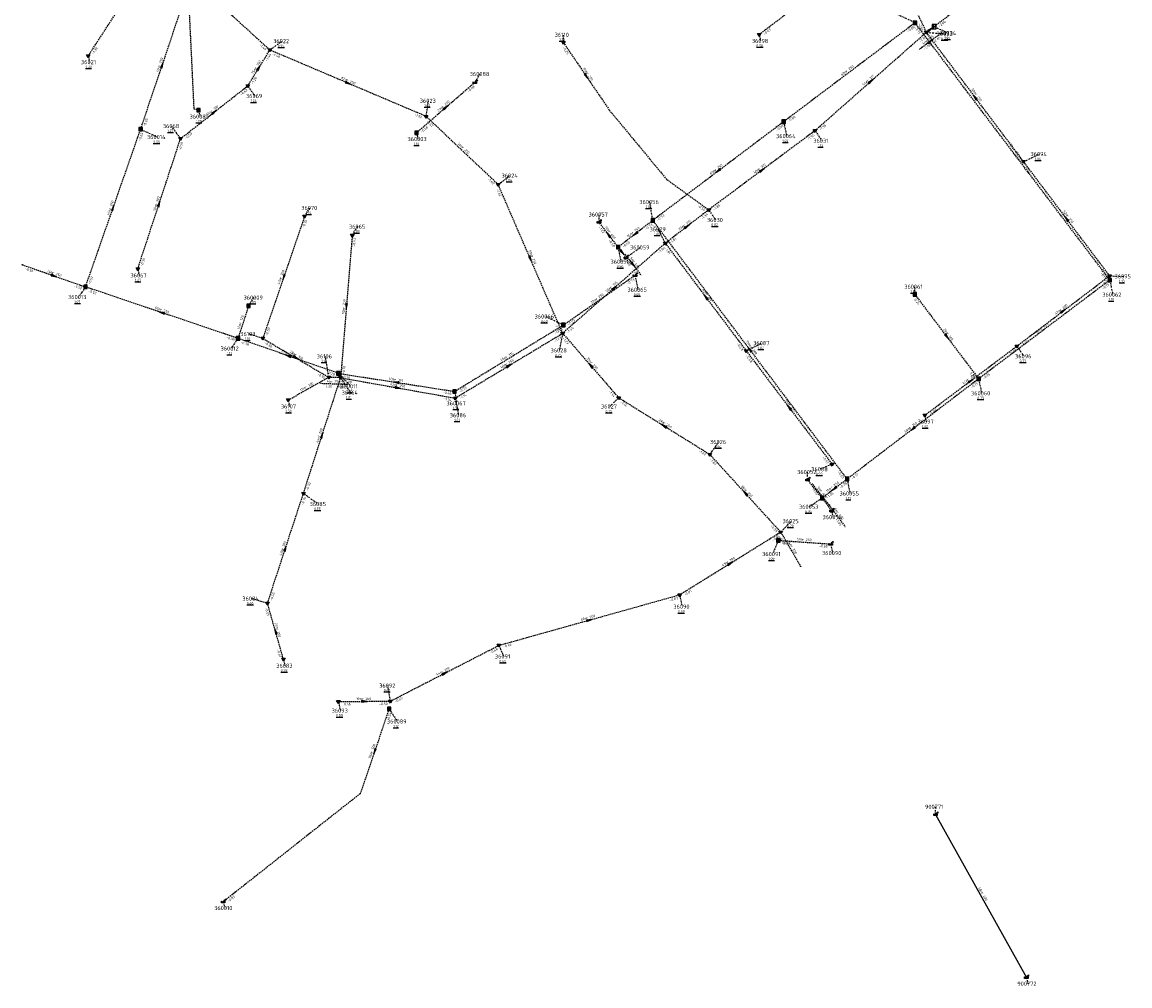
# Model space of a CAD drawing. Extents: x 188323 to 208361, y 565368 to 574910.
# Tile 40 of 256: x 201247 to 201650, y 567098 to 567449. Entities that reach past the tile are written whole.
import ezdxf

# ---------------------------------------------------------------- set-up
doc = ezdxf.new("R2010")
doc.units = 0
doc.linetypes.add('DASHDOT', pattern=[1, 0.5, -0.25, 0, -0.25])
doc.linetypes.add('DASHED', pattern=[0.75, 0.5, -0.25])
doc.layers.get('0').update_dxf_attribs({"linetype": 'CONTINUOUS'})
for name, color, linetype in [('RIO-AFM', 7, 'CONTINUOUS'), ('RIO-BOK', 7, 'CONTINUOUS'), ('RIO-DET', 7, 'CONTINUOUS'), ('RIO-KNP', 7, 'CONTINUOUS'), ('RIO-KNR', 7, 'CONTINUOUS'), ('RIO-LAG', 7, 'CONTINUOUS'), ('RIO-LAG_1B', 7, 'DASHED'), ('RIO-LAG_2B', 7, 'DASHED'), ('RIO-LEN', 7, 'CONTINUOUS'), ('RIO-MVD', 1, 'CONTINUOUS'), ('RIO-VRB', 6, 'DASHDOT'), ('RIO-VRH', 7, 'CONTINUOUS')]:
    doc.layers.add(name, color=color, linetype=linetype)
doc.styles.add('RIO-TXT', font='isocp.shx')

# ---------------------------------------------------------------- blocks, each defined once
blk = doc.blocks.new('L_VHR')
blk.add_lwpolyline([(-0.5, 0), (0.5, 0), (-0.5, 0.15), (-0.5, -0.15), (0.5, 0)])
blk = doc.blocks.new('K_IPR')
blk.add_lwpolyline([(-0.5, -0.5), (0.5, -0.5), (0.5, 0.5), (-0.5, 0.5)], close=True)
blk.add_solid([(-0.5, 0.5), (0.5, 0.5), (-0.5, -0.5), (0.5, -0.5)])
at = {"style": 'RIO-TXT', "flags": 1}
blk.add_attdef('KNOOPNAAM', (2, 2), '', height=1, dxfattribs=at)
blk = doc.blocks.new('K_FIC')
blk.add_circle((0, 0), 0.0625)
at = {"style": 'RIO-TXT', "flags": 1}
blk.add_attdef('KNOOPNAAM', (2, 2), '', height=1, dxfattribs=at)
blk = doc.blocks.new('K_UTB')
blk.add_lwpolyline([(0.5, 0.15), (0.5, -0.3), (-0.5, -0.3), (-0.5, 0.15), (-0.45, 0.15), (-0.45, -0.25), (0, -0.25), (0.45, -0.25), (0.45, 0.15)], close=True)
blk.add_lwpolyline([(0.85, 0.6), (0.55, 0.65), (0.614828, 0.459583), (0.850842, 0.598937)])
blk.add_arc((0.85, -0.25), 0.85, 90, 180)
at = {"style": 'RIO-TXT', "flags": 1}
blk.add_attdef('KNOOPNAAM', (2, 2), '', height=1, dxfattribs=at)
blk = doc.blocks.new('K_IPD')
blk.add_lwpolyline([(-0.496027, 0.307994), (0.503973, 0.307994), (0.003973, -0.558031)], close=True)
blk.add_solid([(-0.496027, 0.307994), (0.503973, 0.307994), (0.003973, -0.558031)])
at = {"style": 'RIO-TXT', "flags": 1}
blk.add_attdef('KNOOPNAAM', (2, 2), '', height=1, dxfattribs=at)
blk = doc.blocks.new('K_RGM')
blk.add_lwpolyline([(-0.6, 0.6), (-0.6, -0.6), (0.6, -0.6), (0.6, 0.6)], close=True)
blk.add_solid([(-0.6, 0.6), (0, 0.6), (-0.6, -0.6), (0, -0.6)])
at = {"style": 'RIO-TXT', "flags": 1}
blk.add_attdef('KNOOPNAAM', (2, 2), '', height=1, dxfattribs=at)
blk = doc.blocks.new('613_03______360053____360052_')
at = {"layer": 'RIO-LAG_1B'}
blk.add_line((0, 0), (-6.125, 7.677), dxfattribs=at)
at = {"layer": 'RIO-AFM', "style": 'RIO-TXT'}
blk.add_text('r 400', height=0.9, rotation=308.5704, dxfattribs=at).set_placement((-3.3447, 4.9957))
at = {"layer": 'RIO-BOK', "style": 'RIO-TXT'}
blk.add_text('-1.05', height=0.9, rotation=308.5704, dxfattribs=at).set_placement((-6.3458, 5.7096))
at = {"layer": 'RIO-LEN', "style": 'RIO-TXT'}
blk.add_text('9m', height=0.9, rotation=308.5704, dxfattribs=at).set_placement((-4.3554, 6.2618))
blk = doc.blocks.new('614_03______360053____360054_')
at = {"layer": 'RIO-LAG_1B'}
blk.add_line((0, 0), (5.818, -7.912), dxfattribs=at)
at = {"layer": 'RIO-AFM', "style": 'RIO-TXT'}
blk.add_text('r 400', height=0.9, rotation=306.3018, dxfattribs=at).set_placement((2.672, -2.7892))
at = {"layer": 'RIO-BOK', "style": 'RIO-TXT'}
blk.add_text('-1.05', height=0.9, rotation=306.3018, dxfattribs=at).set_placement((2.261, -5.4373))
at = {"layer": 'RIO-LEN', "style": 'RIO-TXT'}
blk.add_text('6m', height=0.9, rotation=306.3018, dxfattribs=at).set_placement((1.7122, -1.4842))
blk = doc.blocks.new('615_03______360058____360059_')
at = {"layer": 'RIO-LAG_1B'}
blk.add_line((0, 0), (5.963, -7.804), dxfattribs=at)
at = {"layer": 'RIO-VRH', "xscale": 2, "yscale": 2, "zscale": 2, "rotation": 307.3547}
blk.add_blockref('L_VHR', (2.9815, -3.902), dxfattribs=at)
at = {"layer": 'RIO-AFM', "style": 'RIO-TXT'}
blk.add_text('r 400', height=0.9, rotation=307.3547, dxfattribs=at).set_placement((2.7231, -2.7401))
at = {"layer": 'RIO-BOK', "style": 'RIO-TXT'}
for s, p in [('-0.40', (-0.2625, -1.9623)), ('-1.22', (2.3611, -5.3956))]:
    blk.add_text(s, height=0.9, rotation=307.3547, dxfattribs=at).set_placement(p)
at = {"layer": 'RIO-LEN', "style": 'RIO-TXT'}
blk.add_text('5m', height=0.9, rotation=307.3547, dxfattribs=at).set_placement((1.7395, -1.4529))
blk = doc.blocks.new('619_03______36034___c136033_')
at = {"layer": 'RIO-LAG_2B'}
blk.add_line((0, 0), (-7.912, -5.819), dxfattribs=at)
at = {"layer": 'RIO-VRH', "xscale": 2, "yscale": 2, "zscale": 2, "rotation": 396.3116}
blk.add_blockref('L_VHR', (-3.956, -2.9095), dxfattribs=at)
at = {"layer": 'RIO-AFM', "style": 'RIO-TXT'}
blk.add_text('r 315', height=0.9, rotation=396.3116, dxfattribs=at).set_placement((-5.1232, -3.1458))
at = {"layer": 'RIO-BOK', "style": 'RIO-TXT'}
for s, p in [('-2.04', (-5.9548, -6.1169)), ('-2.05', (-2.4747, -3.5556))]:
    blk.add_text(s, height=0.9, rotation=396.3116, dxfattribs=at).set_placement(p)
at = {"layer": 'RIO-LEN', "style": 'RIO-TXT'}
blk.add_text('4m', height=0.9, rotation=396.3116, dxfattribs=at).set_placement((-6.428, -4.106))
blk = doc.blocks.new('620_03______36064_____36106_')
at = {"layer": 'RIO-LAG_2B'}
blk.add_line((0, 0), (-9.816, 0.339), dxfattribs=at)
at = {"layer": 'RIO-AFM', "style": 'RIO-TXT'}
blk.add_text('r 250', height=0.9, rotation=358.0023, dxfattribs=at).set_placement((-5.9706, 0.7076))
at = {"layer": 'RIO-BOK', "style": 'RIO-TXT'}
for p in [(-8.465, -1.1081), (-4.1465, -1.256)]:
    blk.add_text('-1.00', height=0.9, rotation=358.0023, dxfattribs=at).set_placement(p)
at = {"layer": 'RIO-LEN', "style": 'RIO-TXT'}
blk.add_text('4m', height=0.9, rotation=358.0023, dxfattribs=at).set_placement((-7.5896, 0.763))

msp = doc.modelspace()

# ---------------------------------------------------------------- linework, layer by layer
at = {"layer": 'RIO-LAG'}
msp.add_line((201579.584, 567160.576), (201612.672, 567101.184), dxfattribs=at)
at = {"layer": 'RIO-LAG_1B'}
for p, q in [((201290.048, 567410.304), (201305.824, 567457.088)), ((201572.112, 567449.088), (201524.272, 567413.056)), ((201643.072, 567355.328), (201572.112, 567449.088)), ((201390.528, 567409.024), (201411.744, 567427.392)), ((201269.952, 567352.832), (201290.048, 567410.304)), ((201524.272, 567413.056), (201476.576, 567377.088)), ((201463.952, 567367.296), (201457.008, 567376.448)), ((201476.576, 567377.088), (201463.952, 567367.296)), ((201547.376, 567282.816), (201476.576, 567377.088)), ((201463.952, 567367.296), (201466.848, 567363.52)), ((201246.96, 567360.896), (201269.952, 567352.832)), ((201444.016, 567338.944), (201470.112, 567357.056)), ((201643.072, 567355.328), (201595.296, 567319.36)), ((201325.504, 567334.08), (201269.952, 567352.832)), ((201572.016, 567350.144), (201595.296, 567319.36)), ((201329.36, 567345.92), (201325.504, 567334.08)), ((201404.384, 567314.752), (201444.016, 567338.944)), ((201362.048, 567321.344), (201325.504, 567334.08)), ((201362.048, 567321.344), (201404.384, 567314.752)), ((201595.296, 567319.36), (201547.376, 567282.816)), ((201538.304, 567275.904), (201532.992, 567282.56)), ((201547.376, 567282.816), (201538.304, 567275.904)), ((201538.304, 567275.904), (201541.744, 567271.232)), ((201522.32, 567260.48), (201541.376, 567259.136))]:
    msp.add_line(p, q, dxfattribs=at)
for points in [[(201305.824, 567457.088), (201307.552, 567456.512), (201309.408, 567417.792), (201311.136, 567417.216)], [(201380.544, 567199.04), (201369.984, 567168.128), (201320.128, 567128.768)]]:
    msp.add_lwpolyline(points, dxfattribs=at)
at = {"layer": 'RIO-LAG_2B'}
for p, q in [((201270.96, 567437.056), (201296.416, 567476.288)), ((201337.104, 567439.168), (201296.416, 567476.288)), ((201609.568, 567470.656), (201579.056, 567447.68)), ((201515.328, 567444.8), (201543.072, 567465.984)), ((201569.504, 567459.776), (201576.224, 567445.632)), ((201579.056, 567447.68), (201576.224, 567445.632)), ((201535.696, 567409.792), (201576.224, 567445.632)), ((201611.648, 567398.464), (201576.224, 567445.632)), ((201329.056, 567426.112), (201337.104, 567439.168)), ((201394.016, 567414.976), (201337.104, 567439.168)), ((201304.576, 567406.848), (201329.056, 567426.112)), ((201420.288, 567390.144), (201394.016, 567414.976)), ((201288.976, 567359.36), (201304.576, 567406.848)), ((201535.696, 567409.792), (201496.944, 567380.928)), ((201642.992, 567356.864), (201611.648, 567398.464)), ((201443.76, 567335.936), (201420.288, 567390.144)), ((201349.744, 567378.56), (201334.512, 567334.08)), ((201496.944, 567380.928), (201481.152, 567368.768)), ((201367.136, 567371.712), (201362.88, 567319.744)), ((201481.152, 567368.768), (201443.76, 567335.936)), ((201481.152, 567368.768), (201510.64, 567329.536)), ((201609.216, 567331.264), (201642.992, 567356.864)), ((201334.512, 567334.08), (201358.576, 567319.872)), ((201404.608, 567312.32), (201443.76, 567335.936)), ((201443.76, 567335.936), (201464.176, 567312.448)), ((201510.64, 567329.536), (201541.888, 567288.256)), ((201575.68, 567306.048), (201609.216, 567331.264)), ((201343.776, 567311.616), (201358.576, 567319.872)), ((201349.344, 567277.568), (201362.88, 567319.744)), ((201362.88, 567319.744), (201358.576, 567319.872)), ((201362.88, 567319.744), (201404.608, 567312.32)), ((201464.176, 567312.448), (201497.376, 567291.776)), ((201497.376, 567291.776), (201523.168, 567263.488)), ((201336.24, 567237.504), (201349.344, 567277.568)), ((201486.384, 567240.64), (201523.168, 567263.488)), ((201523.168, 567263.488), (201530.416, 567251.008)), ((201342.096, 567217.088), (201336.24, 567237.504)), ((201420.544, 567222.208), (201486.384, 567240.64)), ((201380.992, 567201.856), (201420.544, 567222.208)), ((201362.064, 567201.728), (201380.992, 567201.856))]:
    msp.add_line(p, q, dxfattribs=at)
msp.add_lwpolyline([(201444.032, 567441.92), (201460.768, 567417.28), (201481.664, 567392), (201496.944, 567380.928)], dxfattribs=at)
at = {"layer": 'RIO-VRB'}
for p, q in [((201572.11, 567449.11), (201565.461, 567452.2279)), ((201579.06, 567447.69), (201584.3209, 567445.3522)), ((201337.11, 567439.18), (201341.5049, 567442.4177)), ((201444.04, 567441.93), (201444.0397, 567444.705)), ((201515.33, 567444.81), (201515.8635, 567442.4816)), ((201576.23, 567445.61), (201583.1975, 567445.0813)), ((201270.96, 567437.08), (201271.4935, 567434.7516)), ((201411.75, 567427.39), (201413.7264, 567430.4458)), ((201329.06, 567426.13), (201331.597, 567422.4347)), ((201394.02, 567414.96), (201394.9006, 567420.658)), ((201311.14, 567417.24), (201311.6735, 567414.9116)), ((201290.04, 567410.31), (201296.1669, 567407.4722)), ((201304.58, 567406.87), (201301.317, 567411.4569)), ((201524.27, 567413.07), (201525.3241, 567407.7871)), ((201390.53, 567409.04), (201391.0635, 567406.7116)), ((201535.7, 567409.8), (201538.237, 567406.1047)), ((201611.64, 567398.46), (201617.3486, 567401.238)), ((201420.28, 567390.17), (201424.6749, 567393.4077)), ((201476.57, 567377.11), (201475.514, 567383.7925)), ((201349.75, 567378.56), (201351.7264, 567381.6158)), ((201457.01, 567376.46), (201457.0097, 567379.235)), ((201496.94, 567380.92), (201499.477, 567377.2247)), ((201367.13, 567371.74), (201369.1064, 567374.7958)), ((201481.16, 567368.75), (201478.6216, 567373.8445)), ((201463.95, 567367.29), (201465.0041, 567362.0071)), ((201466.85, 567363.49), (201472.1109, 567367.2278)), ((201288.98, 567359.37), (201289.5135, 567357.0416)), ((201470.12, 567357.06), (201471.1741, 567351.7771)), ((201642.99, 567356.86), (201647.9879, 567356.6786)), ((201643.08, 567355.31), (201644.1341, 567350.0271)), ((201269.96, 567352.83), (201267.4244, 567349.1338)), ((201572.02, 567350.13), (201572.0197, 567352.905)), ((201329.36, 567345.89), (201331.3364, 567348.9458)), ((201444.01, 567338.94), (201437.361, 567342.0579)), ((201325.5, 567334.07), (201322.9644, 567330.3738)), ((201334.51, 567334.09), (201329.5118, 567335.6698)), ((201443.76, 567335.96), (201442.5346, 567329.6919)), ((201510.64, 567329.56), (201516.3486, 567332.338)), ((201609.21, 567331.27), (201611.747, 567327.5747)), ((201358.58, 567319.89), (201357.3502, 567327.5573)), ((201362.04, 567321.33), (201366.5872, 567316.6098)), ((201362.88, 567319.74), (201366.4169, 567314.3125)), ((201595.29, 567319.36), (201596.3441, 567314.0771)), ((201404.38, 567314.73), (201405.2606, 567310.432)), ((201343.77, 567311.62), (201344.3035, 567309.2916)), ((201404.6, 567312.34), (201405.8276, 567306.0723)), ((201464.17, 567312.45), (201460.9094, 567309.261)), ((201575.68, 567306.05), (201576.2135, 567303.7216)), ((201497.38, 567291.76), (201500.6418, 567296.348)), ((201533, 567282.58), (201532.9997, 567285.355)), ((201541.88, 567288.23), (201537.4859, 567286.3909)), ((201547.37, 567282.84), (201548.4241, 567277.5571)), ((201349.34, 567277.56), (201354.7594, 567273.7119)), ((201538.31, 567275.92), (201533.6578, 567272.7133)), ((201541.74, 567271.25), (201542.2735, 567268.9216)), ((201523.17, 567263.5), (201527.0574, 567267.4624)), ((201522.32, 567260.48), (201520.2447, 567255.4705)), ((201541.37, 567259.14), (201542.0771, 567255.8268)), ((201336.24, 567237.5), (201330.257, 567239.2531)), ((201486.39, 567240.61), (201487.2706, 567236.312)), ((201420.54, 567222.22), (201422.2752, 567218.1508)), ((201342.09, 567217.08), (201342.6235, 567214.7516)), ((201381, 567201.85), (201380.1179, 567207.5477)), ((201362.07, 567201.73), (201362.7771, 567198.4168)), ((201380.54, 567199.02), (201383.5769, 567194.4586)), ((201579.59, 567160.59), (201579.5897, 567163.365)), ((201320.12, 567128.78), (201320.6535, 567126.4516)), ((201612.67, 567101.21), (201613.2035, 567098.8816))]:
    msp.add_line(p, q, dxfattribs=at)

# ---------------------------------------------------------------- block references
at = {"layer": 'RIO-DET'}
for name, p in [('619_03______36034___c136033_', (201581.568, 567445.184)), ('615_03______360058____360059_', (201466.448, 567364.8)), ('620_03______36064_____36106_', (201365.376, 567317.248)), ('613_03______360053____360052_', (201540.816, 567273.408)), ('614_03______360053____360054_', (201540.816, 567273.408))]:
    msp.add_blockref(name, p, dxfattribs=at)
at = {"layer": 'RIO-KNP', "xscale": 1.25, "yscale": 1.25, "zscale": 1.25}
for name, p in [('K_IPR', (201572.112, 567449.088)), ('K_RGM', (201579.056, 567447.68)), ('K_IPD', (201515.328, 567444.8)), ('K_IPD', (201576.224, 567445.632)), ('K_IPD', (201337.104, 567439.168)), ('K_IPD', (201444.032, 567441.92)), ('K_IPD', (201270.96, 567437.056)), ('K_IPD', (201329.056, 567426.112)), ('K_UTB', (201411.744, 567427.392)), ('K_IPR', (201311.136, 567417.216)), ('K_IPD', (201394.016, 567414.976)), ('K_IPR', (201290.048, 567410.304)), ('K_IPR', (201524.272, 567413.056)), ('K_IPD', (201535.696, 567409.792)), ('K_IPD', (201304.576, 567406.848)), ('K_IPR', (201390.528, 567409.024)), ('K_IPD', (201611.648, 567398.464)), ('K_IPD', (201420.288, 567390.144)), ('K_IPD', (201349.744, 567378.56)), ('K_IPD', (201496.944, 567380.928)), ('K_UTB', (201457.008, 567376.448)), ('K_IPR', (201476.576, 567377.088)), ('K_IPD', (201367.136, 567371.712)), ('K_IPR', (201463.952, 567367.296)), ('K_IPD', (201481.152, 567368.768)), ('K_UTB', (201466.848, 567363.52)), ('K_FIC', (201246.96, 567360.896)), ('K_IPD', (201288.976, 567359.36)), ('K_UTB', (201470.112, 567357.056)), ('K_IPD', (201642.992, 567356.864)), ('K_IPR', (201643.072, 567355.328)), ('K_IPR', (201269.952, 567352.832)), ('K_IPR', (201572.016, 567350.144)), ('K_IPR', (201329.36, 567345.92)), ('K_IPR', (201444.016, 567338.944)), ('K_IPR', (201325.504, 567334.08)), ('K_IPD', (201334.512, 567334.08)), ('K_IPD', (201443.76, 567335.936)), ('K_IPD', (201510.64, 567329.536)), ('K_IPD', (201609.216, 567331.264)), ('K_IPR', (201362.048, 567321.344)), ('K_IPD', (201358.576, 567319.872)), ('K_IPD', (201362.88, 567319.744)), ('K_IPR', (201595.296, 567319.36)), ('K_IPR', (201404.384, 567314.752)), ('K_IPD', (201343.776, 567311.616)), ('K_IPD', (201404.608, 567312.32)), ('K_IPD', (201464.176, 567312.448)), ('K_IPD', (201575.68, 567306.048)), ('K_IPD', (201497.376, 567291.776)), ('K_IPD', (201541.888, 567288.256)), ('K_UTB', (201532.992, 567282.56)), ('K_IPR', (201547.376, 567282.816)), ('K_IPD', (201349.344, 567277.568)), ('K_IPR', (201538.304, 567275.904)), ('K_UTB', (201541.744, 567271.232)), ('K_IPR', (201522.32, 567260.48)), ('K_IPD', (201523.168, 567263.488)), ('K_UTB', (201541.376, 567259.136)), ('K_FIC', (201530.416, 567251.008)), ('K_IPD', (201486.384, 567240.64)), ('K_IPD', (201336.24, 567237.504)), ('K_IPD', (201420.544, 567222.208)), ('K_IPD', (201342.096, 567217.088)), ('K_IPD', (201362.064, 567201.728)), ('K_IPD', (201380.992, 567201.856)), ('K_IPR', (201380.544, 567199.04)), ('K_UTB', (201579.584, 567160.576)), ('K_UTB', (201320.128, 567128.768)), ('K_UTB', (201612.672, 567101.184))]:
    msp.add_blockref(name, p, dxfattribs=at)
at = {"layer": 'RIO-VRH', "xscale": 2, "yscale": 2, "zscale": 2}
for p, rotation in [((201577.645, 567446.65), 396.3116), ((201297.93, 567433.685), 71.3412), ((201333.085, 567432.655), 58.3254), ((201452.405, 567429.62), 304.2029), ((201365.565, 567427.07), 336.9485), ((201555.965, 567427.705), 41.4578), ((201593.935, 567422.035), 126.9122), ((201401.14, 567418.215), 40.8475), ((201316.82, 567416.5), 38.1906), ((201500.42, 567395.09), 217.0081), ((201516.32, 567395.36), 396.686), ((201280, 567381.57), 70.7366), ((201296.78, 567383.12), 71.8115), ((201627.315, 567377.66), 127.0072), ((201489.05, 567374.835), 397.6367), ((201460.48, 567371.875), 127.1243), ((201470.26, 567372.2), 217.8837), ((201465.4, 567365.39), 307.3547), ((201432.02, 567363.065), 293.4256), ((201258.46, 567356.865), 340.6675), ((201342.13, 567356.325), 251.0761), ((201462.46, 567352.355), 401.2381), ((201495.9, 567349.155), 486.957), ((201365.005, 567345.74), 265.319), ((201297.73, 567343.45), 161.3382), ((201626.1, 567344.065), 37.142), ((201583.655, 567334.745), 307.1039), ((201511.97, 567329.975), 126.9132), ((201343.77, 567327.7), 160.7804), ((201346.545, 567326.99), 329.4648), ((201424.18, 567324.15), 31.0938), ((201453.965, 567324.205), 490.9675), ((201383.21, 567318.03), 531.1409), ((201592.445, 567318.66), 36.9454), ((201383.74, 567316.04), 349.9429), ((201526.26, 567308.895), 487.0898), ((201480.775, 567302.105), 508.0801), ((201571.33, 567301.1), 217.3074), ((201356.11, 567298.65), 72.1958), ((201510.275, 567277.63), 492.3883), ((201542.84, 567279.38), 217.3687), ((201342.79, 567257.53), 71.8845), ((201504.78, 567252.055), 31.8928), ((201453.465, 567231.415), 15.6019), ((201339.165, 567227.29), 105.9936), ((201400.77, 567212.035), 27.2536), ((201371.535, 567201.79), 0.3632), ((201375.265, 567183.59), 251.119)]:
    msp.add_blockref('L_VHR', p, dxfattribs=dict(at, rotation=rotation))

# ---------------------------------------------------------------- texts
at = {"layer": 'RIO-AFM', "style": 'RIO-TXT'}
for s, rotation, p in [('r 250', 71.3412, (201297.1972, 567433.0773)), ('r 300', 58.3254, (201332.2342, 567432.2281)), ('r 200', 304.2029, (201452.3704, 567430.5764)), ('r 250', 396.9886, (201547.2308, 567431.0165)), ('r 250', 336.9485, (201365.0225, 567427.865)), ('r 315', 41.4578, (201555.0268, 567427.5432)), ('r 250', 306.9122, (201593.8628, 567422.9941)), ('r 300', 38.1906, (201315.8742, 567416.3921)), ('r 250', 40.8475, (201400.2, 567418.0632)), ('r 250', 316.6537, (201406.9113, 567403.493)), ('r 250', 307.1168, (201607.6972, 567402.9648)), ('r 250', 397.0081, (201499.4609, 567395.0162)), ('r 315', 396.686, (201515.3626, 567395.2886)), ('r 250', 70.7366, (201279.2608, 567380.9701)), ('r 300', 71.8115, (201296.0522, 567382.5065)), ('r 250', 307.0072, (201627.2394, 567378.6177)), ('r 250', 397.8837, (201469.3105, 567372.1005)), ('r 315', 397.6367, (201488.0992, 567374.7405)), ('r 400', 307.1243, (201460.3922, 567372.8247)), ('r 250', 293.4256, (201432.1734, 567364.0147)), ('r 250', 340.6675, (201257.8631, 567357.612)), ('r 300', 431.0761, (201341.3806, 567355.7248)), ('r 315', 401.2381, (201461.5108, 567352.208)), ('r 250', 34.7566, (201456.1143, 567347.9488)), ('r 200', 306.957, (201495.8245, 567350.1121)), ('r 250', 445.319, (201364.4247, 567344.9743)), ('r 200', 37.142, (201625.1523, 567343.9743)), ('r 250', 341.3382, (201297.1278, 567344.2002)), ('r 125', 431.9075, (201326.6999, 567339.3659)), ('r 250', 396.9485, (201618.2258, 567337.2622)), ('r 160', 307.1039, (201583.5743, 567335.7)), ('r 200', 306.9131, (201512.075, 567330.7295)), ('r 250', 340.7804, (201343.1733, 567328.45)), ('r 300', 329.4648, (201346.1052, 567327.8396)), ('r 250', 31.0938, (201423.2278, 567324.1596)), ('r 315', 31.4176, (201423.2428, 567326.8392)), ('r 250', 310.9675, (201453.8183, 567325.1509)), ('r 300', 29.1763, (201350.2238, 567315.7965)), ('r 315', 351.1409, (201382.4883, 567318.6618)), ('r 250', 349.9429, (201383.0317, 567316.6866)), ('r 200', 36.9454, (201591.4972, 567318.5727)), ('r 200', 307.0898, (201526.1829, 567309.8526)), ('r 250', 328.0801, (201480.3577, 567302.9681)), ('r 250', 397.3074, (201570.3709, 567301.0211)), ('r 200', 72.1958, (201355.3862, 567298.0312)), ('r 250', 397.3687, (201541.8905, 567279.2879)), ('r 250', 312.3883, (201510.1067, 567278.5734)), ('r 250', 355.9768, (201531.0722, 567260.3711)), ('r 200', 71.8845, (201342.0629, 567256.9154)), ('r 200', 300.0656, (201526.8202, 567258.1992)), ('r 200', 31.8928, (201503.8281, 567252.0515)), ('r 200', 15.6019, (201452.5501, 567231.6786)), ('r 200', 285.9936, (201339.4284, 567228.2085)), ('r 200', 27.2536, (201399.8207, 567212.1084)), ('r 200', 0.3632, (201370.7217, 567202.2849)), ('r 500', 431.119, (201374.5204, 567182.988)), ('r 200', 299.1279, (201596.1907, 567131.8616))]:
    msp.add_text(s, height=0.9, rotation=rotation, dxfattribs=at).set_placement(p)
at = {"layer": 'RIO-BOK', "style": 'RIO-TXT'}
for s, rotation, p in [('-0.63', 37.3748, (201517.2922, 567444.5473)), ('-0.06', 396.9886, (201569.6568, 567445.5534)), ('-0.15', 307.1168, (201571.8394, 567447.1488)), ('-2.04', 295.3631, (201573.2157, 567448.7187)), ('-2.00', 396.9951, (201581.0206, 567447.4155)), ('-2.04', 41.4578, (201574.0838, 567441.8456)), ('-0.97', 306.9122, (201575.9524, 567443.6498)), ('-1.30', 57.011, (201272.8964, 567437.492)), ('-1.49', 317.6235, (201333.1596, 567440.9333)), ('-0.25', 304.2029, (201443.67, 567439.9851)), ('-1.49', 58.3254, (201336.1488, 567434.9552)), ('-1.49', 336.9485, (201337.8509, 567437.3441)), ('-1.28', 58.3254, (201330.9864, 567426.5863)), ('-0.62', 38.1906, (201326.703, 567422.4942)), ('-0.88', 40.8475, (201409.5638, 567423.6486)), ('-1.62', 336.9485, (201389.7137, 567415.311)), ('-0.06', 396.9886, (201526.2306, 567412.7953)), ('-0.65', 71.3412, (201291.8141, 567411.1885)), ('-0.68', 40.8475, (201392.5045, 567408.8966)), ('-1.62', 316.6537, (201394.0781, 567412.9811)), ('-0.06', 397.0081, (201521.818, 567409.5124)), ('-1.95', 41.4578, (201537.676, 567409.6777)), ('-0.65', 70.7366, (201290.0093, 567405.9771)), ('-0.50', 38.1906, (201306.5458, 567406.6352)), ('-1.95', 396.686, (201533.2323, 567406.2504)), ('-0.50', 71.8115, (201304.6307, 567402.5376)), ('-0.79', 306.9122, (201608.0866, 567400.9181)), ('-0.79', 307.0072, (201611.3656, 567396.4994)), ('-1.62', 316.6537, (201416.3514, 567391.9813)), ('-1.62', 293.4256, (201419.5528, 567388.3286)), ('-0.59', 324.032, (201492.8053, 567382.2026)), ('-1.85', 396.686, (201498.8991, 567380.6349)), ('-0.33', 397.0081, (201478.5307, 567376.836)), ('-1.84', 397.6367, (201494.5421, 567377.3154)), ('-0.30', 431.0761, (201349.7194, 567374.2361)), ('-1.22', 307.1243, (201456.7396, 567374.4988)), ('-0.33', 397.8837, (201474.1895, 567373.4933)), ('-0.15', 306.9131, (201476.2924, 567375.1498)), ('-0.43', 445.319, (201368.161, 567367.5423)), ('-0.40', 307.1243, (201460.3635, 567369.7168)), ('-1.81', 397.6367, (201483.1236, 567368.4975)), ('-0.40', 397.8837, (201465.9146, 567367.046)), ('-1.80', 401.2381, (201478.9809, 567365.0161)), ('-1.81', 306.957, (201480.8839, 567366.7896)), ('-0.30', 71.8115, (201290.7469, 567360.2631)), ('-0.50', 340.6675, (201247.8185, 567359.1161)), ('-0.70', 307.0072, (201639.429, 567359.3096)), ('-0.15', 307.1168, (201639.5475, 567357.7778)), ('-0.52', 70.7366, (201271.7433, 567353.6898)), ('-0.73', 34.7566, (201467.5492, 567353.5718)), ('-0.70', 37.142, (201640.5667, 567353.2679)), ('-0.15', 396.9485, (201640.6244, 567351.7551)), ('-0.52', 340.6675, (201265.632, 567352.8785)), ('-0.52', 341.3382, (201270.8393, 567351.0562)), ('0.26', 307.1039, (201571.7489, 567348.1689)), ('-0.50', 431.0761, (201336.2876, 567334.9614)), ('-0.73', 31.4176, (201441.2401, 567335.6073)), ('-1.66', 293.4256, (201440.8778, 567339.1795)), ('-1.66', 401.2381, (201445.7356, 567335.8313)), ('-0.73', 34.7566, (201445.9582, 567338.5879)), ('-0.38', 341.3382, (201321.1785, 567334.0885)), ('-1.23', 31.0938, (201440.9713, 567332.643)), ('-1.23', 310.9675, (201443.6217, 567333.9851)), ('-0.38', 340.7804, (201326.362, 567332.2878)), ('-0.80', 329.4648, (201335.0055, 567332.1733)), ('-0.58', 306.957, (201507.0796, 567332.0115)), ('-0.90', 36.9454, (201606.7747, 567327.6865)), ('-0.56', 37.142, (201611.1711, 567330.9993)), ('-0.58', 307.0898, (201510.3685, 567327.599)), ('-0.29', 340.7804, (201357.7152, 567321.3784)), ('-0.70', 445.319, (201364.3886, 567321.022)), ('0.21', 307.1039, (201592.0439, 567321.3681)), ('-0.15', 396.9485, (201597.2504, 567319.0839)), ('-0.90', 329.4648, (201354.3452, 567320.7804)), ('-0.87', 72.1958, (201362.9595, 567315.4072)), ('-0.70', 351.1409, (201363.2085, 567319.7319)), ('-1.00', 349.9429, (201364.0148, 567318.1178)), ('-0.15', 397.3074, (201592.856, 567315.7895)), ('-0.46', 351.1409, (201400.1174, 567314.0024)), ('-0.73', 31.4176, (201406.3044, 567314.265)), ('-1.14', 31.0938, (201406.5217, 567311.8642)), ('-1.14', 310.9675, (201460.4381, 567314.6393)), ('-1.14', 349.9429, (201400.3232, 567311.7014)), ('-1.14', 328.0801, (201464.619, 567310.5218)), ('-0.80', 36.9454, (201577.6402, 567305.7726)), ('-1.07', 328.0801, (201493.1715, 567292.7586)), ('-1.07', 312.3883, (201497.2907, 567289.7823)), ('-0.41', 307.0898, (201538.3152, 567290.6746)), ('-0.03', 306.9131, (201543.8464, 567285.3204)), ('-0.70', 72.1958, (201351.1008, 567278.4649)), ('-0.38', 397.3687, (201544.9589, 567279.2425)), ('-0.17', 397.3074, (201549.3321, 567282.5762)), ('-1.05', 397.3687, (201540.2724, 567275.6583)), ('-0.70', 71.8845, (201349.3961, 567273.2272)), ('-0.95', 312.3883, (201519.3886, 567265.5989)), ('-0.95', 31.8928, (201520.4285, 567260.1448)), ('-0.68', 300.0656, (201522.6607, 567261.5869)), ('-0.65', 355.9768, (201523.619, 567258.9861)), ('-0.65', 355.9768, (201537.1831, 567258.0406)), ('-0.55', 71.8845, (201338.0057, 567238.3953)), ('-0.87', 31.8928, (201488.3182, 567240.161)), ('-0.87', 15.6019, (201482.8168, 567238.1585)), ('-0.55', 285.9936, (201335.2807, 567235.7682)), ('-0.47', 285.9936, (201339.6255, 567220.6387)), ('-0.68', 27.2536, (201417.5356, 567219.0974)), ('-0.68', 15.6019, (201422.2648, 567221.2481)), ('-0.46', 0.3632, (201363.4786, 567200.3389)), ('-0.50', 0.3632, (201376.9084, 567200.424)), ('-0.50', 27.2536, (201382.8855, 567201.2465)), ('-0.54', 431.119, (201380.5214, 567194.6935)), ('-0.83', 398.2926, (201322.0863, 567128.55))]:
    msp.add_text(s, height=0.9, rotation=rotation, dxfattribs=at).set_placement(p)
at = {"layer": 'RIO-KNR', "style": 'RIO-TXT'}
for s, p in [('36022', (201338.3174, 567441.6677)), ('36110', (201440.8522, 567443.955)), ('36098', (201512.676, 567441.7316)), ('36033', (201580.01, 567444.3313)), ('36034', (201581.1334, 567444.6022)), ('36021', (201268.306, 567434.0016)), ('360088', (201409.9014, 567429.6958)), ('36069', (201328.4095, 567421.6847)), ('36023', (201391.7131, 567419.908)), ('360085', (201307.8485, 567414.1616)), ('36068', (201298.1295, 567410.7069)), ('360014', (201292.3419, 567406.7222)), ('360003', (201387.2385, 567405.9616)), ('360064', (201521.4991, 567407.0371)), ('36031', (201535.0495, 567405.3547)), ('36094', (201614.1611, 567400.488)), ('36024', (201421.4874, 567392.6577)), ('36070', (201348.5389, 567380.8658)), ('360056', (201471.689, 567383.0425)), ('360057', (201453.1847, 567378.485)), ('36030', (201496.2895, 567376.4747)), ('36065', (201365.9189, 567374.0458)), ('36029', (201475.4341, 567373.0945)), ('360059', (201468.2859, 567366.4778)), ('360058', (201461.1791, 567361.2571)), ('36067', (201286.326, 567356.2916)), ('360061', (201568.1947, 567352.155)), ('36095', (201644.8004, 567355.9286)), ('360013', (201263.5994, 567348.3838)), ('360009', (201327.5114, 567348.1958)), ('360065', (201467.3491, 567351.0271)), ('360062', (201640.3091, 567349.2771)), ('360066', (201433.536, 567341.3079)), ('36103', (201326.3243, 567334.9198)), ('360012', (201319.1394, 567329.6238)), ('36028', (201439.3471, 567328.9419)), ('36087', (201513.1611, 567331.588)), ('36106', (201354.1627, 567326.8073)), ('36096', (201608.5595, 567326.8247)), ('360011', (201362.7622, 567315.8598)), ('36064', (201363.2294, 567313.5625)), ('360060', (201592.5191, 567313.3271)), ('36107', (201341.116, 567308.5416)), ('360067', (201401.4356, 567309.682)), ('36027', (201457.7219, 567308.511)), ('36086', (201402.6401, 567305.3223)), ('36097', (201573.026, 567302.9716)), ('36026', (201497.4543, 567295.598)), ('360052', (201529.1747, 567284.605)), ('36088', (201534.2984, 567285.6409)), ('360055', (201544.5991, 567276.8071)), ('36085', (201351.5719, 567272.9619)), ('360053', (201529.8328, 567271.9633)), ('360054', (201538.4485, 567268.1716)), ('36025', (201523.8699, 567266.7124)), ('360091', (201516.4197, 567254.7205)), ('360090', (201538.2521, 567255.0768)), ('36084', (201327.0695, 567238.5031)), ('36090', (201484.0831, 567235.562)), ('36091', (201419.0877, 567217.4008)), ('36083', (201339.436, 567214.0016)), ('36092', (201376.9304, 567206.7977)), ('36093', (201359.5896, 567197.6668)), ('360089', (201379.7519, 567193.7086)), ('900771', (201575.7647, 567162.615)), ('360010', (201316.8285, 567125.7016)), ('900772', (201609.3785, 567098.1316))]:
    msp.add_text(s, height=1.5, dxfattribs=at).set_placement(p)
at = {"layer": 'RIO-LEN', "style": 'RIO-TXT'}
for s, rotation, p in [('49m', 71.3412, (201296.5064, 567431.0308)), ('15m', 58.3254, (201331.1002, 567430.3898)), ('81m', 304.2029, (201451.1553, 567432.3621)), ('60m', 396.9886, (201545.5064, 567429.7158)), ('62m', 336.9485, (201363.0345, 567428.7096)), ('54m', 41.4578, (201553.4081, 567426.113)), ('59m', 306.9122, (201592.5646, 567424.7204)), ('28m', 40.8475, (201398.5662, 567416.6503)), ('31m', 38.1906, (201314.1766, 567415.0565)), ('36m', 316.6537, (201405.3397, 567404.9747)), ('118m', 307.1168, (201606.0667, 567405.1169)), ('60m', 397.0081, (201497.7369, 567393.7148)), ('48m', 396.686, (201513.6313, 567393.997)), ('50m', 71.8115, (201295.3783, 567380.4543)), ('61m', 70.7366, (201278.5484, 567378.9309)), ('52m', 307.0072, (201625.9383, 567380.3419)), ('12m', 307.1243, (201459.0876, 567374.5463)), ('20m', 397.6367, (201486.3896, 567373.4203)), ('16m', 397.8837, (201467.6066, 567370.7729)), ('59m', 293.4256, (201431.3136, 567365.9962)), ('24m', 340.6675, (201255.8244, 567358.3258)), ('47m', 431.0761, (201340.6816, 567353.6811)), ('50m', 401.2381, (201459.8875, 567350.783)), ('49m', 306.957, (201494.5249, 567351.8374)), ('59m', 341.3382, (201295.0809, 567344.8902)), ('32m', 34.7566, (201454.3398, 567346.7173)), ('52m', 445.319, (201364.2501, 567342.8214)), ('42m', 37.142, (201623.4306, 567342.67)), ('12m', 431.9075, (201326.0306, 567337.3122)), ('39m', 307.1039, (201582.2703, 567337.422)), ('60m', 396.9485, (201616.5005, 567335.9626)), ('39m', 340.7804, (201341.1332, 567329.1598)), ('28m', 329.4648, (201344.2442, 567328.936)), ('118m', 306.9131, (201510.4522, 567332.8874)), ('46m', 31.4176, (201421.3996, 567325.7132)), ('31m', 310.9675, (201452.4013, 567326.7811)), ('46m', 31.0938, (201421.3782, 567323.044)), ('43m', 351.1409, (201380.3539, 567318.9931)), ('42m', 349.9429, (201380.9047, 567317.0624)), ('42m', 36.9454, (201589.771, 567317.2743)), ('17m', 29.1763, (201348.3379, 567314.7434)), ('52m', 307.0898, (201524.8793, 567311.5749)), ('39m', 328.0801, (201478.5236, 567304.1091)), ('60m', 397.3074, (201568.6538, 567299.7107)), ('44m', 72.1958, (201354.726, 567295.9746)), ('38m', 312.3883, (201508.6497, 567280.1679)), ('11m', 397.3687, (201540.1748, 567277.9757)), ('19m', 355.9768, (201528.9174, 567260.5213)), ('42m', 71.8845, (201341.3916, 567254.8623)), ('14m', 300.0656, (201525.737, 567260.068)), ('43m', 31.8928, (201501.9943, 567250.9102)), ('21m', 285.9936, (201338.8322, 567230.2846)), ('68m', 15.6019, (201450.4697, 567231.0976)), ('44m', 27.2536, (201397.9006, 567211.1192)), ('19m', 0.3632, (201368.5618, 567202.2712)), ('96m', 431.119, (201373.823, 567180.9437)), ('68m', 299.1279, (201595.1383, 567133.7479))]:
    msp.add_text(s, height=0.9, rotation=rotation, dxfattribs=at).set_placement(p)
at = {"layer": 'RIO-MVD', "style": 'RIO-TXT'}
for s, p in [('%%U1.21', (201442.5097, 567442.555)), ('%%U0.73', (201581.6675, 567442.9313)), ('%%U1.04', (201582.7909, 567443.2022)), ('%%U0.95', (201339.9749, 567440.2677)), ('%%U0.98', (201514.3335, 567440.3316)), ('%%U1.33', (201269.9635, 567432.6016)), ('%%U1.24', (201330.067, 567420.2847)), ('%%U1.03', (201393.3706, 567418.508)), ('%%U1.27', (201299.787, 567409.3069)), ('%%U1.25', (201310.1435, 567412.7616)), ('%%U0.56', (201294.6369, 567405.3222)), ('%%U1.02', (201523.7941, 567405.6371)), ('%%U1.10', (201389.5335, 567404.5616)), ('%%U1.12', (201536.707, 567403.9547)), ('%%U1.06', (201615.8186, 567399.088)), ('%%U1.04', (201423.1449, 567391.2577)), ('%%U1.05', (201473.984, 567381.6425)), ('%%U1.14', (201350.1964, 567379.4658)), ('%%U0.82', (201497.947, 567375.0747)), ('%%U1.03', (201367.5764, 567372.6458)), ('%%U1.00', (201477.0916, 567371.6945)), ('%%U0.96', (201463.4741, 567359.8571)), ('%%U1.27', (201287.9835, 567354.8916)), ('%%U1.13', (201646.4579, 567354.5286)), ('%%U0.68', (201469.6441, 567349.6271)), ('%%U1.14', (201570.4897, 567350.755)), ('%%U1.07', (201265.8944, 567346.9838)), ('%%U1.09', (201329.8064, 567346.7958)), ('%%U1.10', (201642.6041, 567347.8771)), ('%%U0.68', (201435.831, 567339.9079)), ('%%U1.10', (201327.9818, 567333.5198)), ('%%U1.07', (201514.8186, 567330.188)), ('%%U1.11', (201321.4344, 567328.2238)), ('%%U1.14', (201355.8202, 567325.4073)), ('%%U0.75', (201441.0046, 567327.5419)), ('%%U0.73', (201610.217, 567325.4247)), ('%%U1.05', (201365.0572, 567314.4598)), ('%%U1.01', (201364.8869, 567312.1625)), ('%%U0.73', (201594.8141, 567311.9271)), ('%%U1.50', (201342.7735, 567307.1416)), ('%%U1.54', (201403.7306, 567308.282)), ('%%U0.72', (201459.3794, 567307.111)), ('%%U1.21', (201404.2976, 567303.9223)), ('%%U1.02', (201574.6835, 567301.5716)), ('%%U0.64', (201499.1118, 567294.198)), ('%%U0.99', (201535.9559, 567284.2409)), ('%%U1.11', (201546.8941, 567275.4071)), ('%%U0.55', (201353.2294, 567271.5619)), ('%%U0.96', (201532.1278, 567270.5633)), ('%%U0.70', (201525.5274, 567265.3124)), ('%%U1.09', (201518.7147, 567253.3205)), ('%%U0.60', (201328.727, 567237.1031)), ('%%U0.59', (201485.7406, 567234.162)), ('%%U0.62', (201420.7452, 567216.0008)), ('%%U0.78', (201341.0935, 567212.6016)), ('%%U0.62', (201378.5879, 567205.3977)), ('%%U0.59', (201361.2471, 567196.2668)), ('%%U1.12', (201382.0469, 567192.3086))]:
    msp.add_text(s, height=0.9, dxfattribs=at).set_placement(p)

doc.saveas('drawing.dxf')
